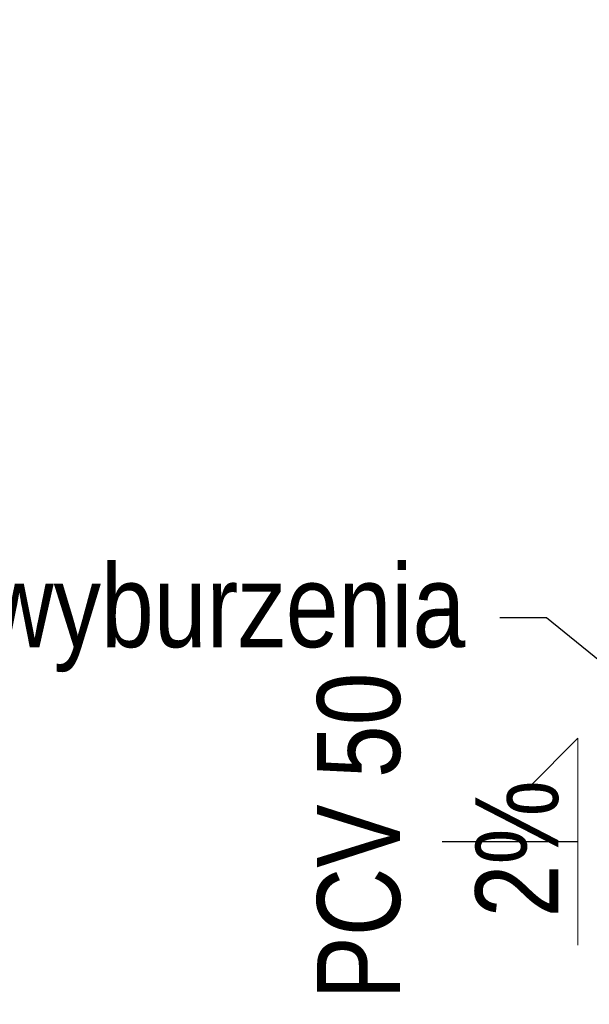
# Model space of a CAD drawing. Header units: centimetres. Extents: x 22052 to 56535, y 76485 to 78519.
# Tile 117 of 235: x 43171 to 43254, y 77868 to 78011. Entities that reach past the tile are written whole.
import ezdxf
from ezdxf import colors
from ezdxf.entities.mleader import LeaderData, LeaderLine
from ezdxf.math import Vec2, Vec3

# ---------------------------------------------------------------- set-up
doc = ezdxf.new("R2010")
doc.units = ezdxf.units.CM
doc.layers.add('IS_Opis', color=250, linetype='Continuous', lineweight=9)
doc.styles.add('styl1', font='ARIALN.TTF')

msp = doc.modelspace()

# ---------------------------------------------------------------- leaders
at = {"layer": 'IS_Opis'}
ml = msp.add_multileader_mtext('Standard', dxfattribs=at)
ml.set_content('\\A1;Neutralizator kondensatu dla kotłów o mocy Q=300kW np. Neutrakon typ 04/300  lub rówoważny', color=256, style='styl1')
ml.set_leader_properties()
ml.build(insert=Vec2(0, 0))
ml.multileader.update_dxf_attribs({"dogleg_length": 5, "arrow_head_size": 7.5})
ctx = ml.context
ctx.base_point, ctx.char_height, ctx.arrow_head_size, ctx.landing_gap_size, ctx.plane_origin = Vec3(43126.73, 78122.27), 12, 7.5, 5, Vec3(43422.26, 77640.62)
ctx.text_align_type = 2
notes = []
notes.append((ctx, [(0, (1, 1, 0), (43371.21, 78122.27), (-1, 0), 6.77, [(0, [(43371.21, 78004.15)], 0, [])])]))
ctx.mtext.insert, ctx.mtext.width, ctx.mtext.defined_height, ctx.mtext.alignment, ctx.mtext.flow_direction = Vec3(43359.44, 78130.03), 244.9617, 76.92, 3, 5
ctx.mtext.has_bg_fill, ctx.mtext.bg_color, ctx.mtext.bg_scale_factor, ctx.mtext.bg_transparency, ctx.mtext.use_window_bg_color = 1, -1027028792, 1.5, 0, 1
ml = msp.add_multileader_mtext('Standard', dxfattribs=at)
ml.set_content('Istniejącą ściana działowa do wyburzenia', color=256, style='styl1')
ml.set_leader_properties()
ml.build(insert=Vec2(0, 0))
ml.multileader.update_dxf_attribs({"dogleg_length": 5, "arrow_head_size": 7.5})
ctx = ml.context
ctx.base_point, ctx.char_height, ctx.arrow_head_size, ctx.landing_gap_size, ctx.plane_origin = Vec3(42981.23, 77924.41), 12, 7.5, 5, Vec3(43353.83, 77548.77)
ctx.text_align_type = 2
notes.append((ctx, [(0, (1, 1, 0), (43247.51, 77924.41), (-1, 0), 6.77, [(0, [(43302.78, 77879.52)], 0, [])])]))
ctx.mtext.insert, ctx.mtext.width, ctx.mtext.defined_height, ctx.mtext.alignment, ctx.mtext.flow_direction = Vec3(43235.74, 77932.17), 252.0598, 76.92, 3, 5
ctx.mtext.has_bg_fill, ctx.mtext.bg_color, ctx.mtext.bg_scale_factor, ctx.mtext.bg_transparency, ctx.mtext.use_window_bg_color = 1, -1027028792, 1.5, 0, 1
for ctx, leaders in notes:
    for number, flags, end, landing, length, lines in leaders:
        leader = LeaderData()
        leader.index, (leader.has_last_leader_line, leader.has_dogleg_vector, leader.attachment_direction) = number, flags
        leader.last_leader_point, leader.dogleg_vector, leader.dogleg_length = Vec3(end), Vec3(landing), length
        for number, points, colour, breaks in lines:
            line = LeaderLine()
            line.index, line.vertices, line.color, line.breaks = number, Vec3.list(points), colors.encode_raw_color(colour), breaks
            leader.lines.append(line)
        ctx.leaders.append(leader)

# ---------------------------------------------------------------- next in the draw order: linework, layer by layer
at = {"layer": 'Defpoints', "ltscale": 2}
msp.add_line((43252.04, 77891.98), (43232.4, 77891.98), dxfattribs=at)
at = {"layer": 'IS_Opis', "ltscale": 2}
for q in [(43244.97, 77899.91), (43252.04, 77876.98)]:
    msp.add_line((43252.04, 77906.98), q, dxfattribs=at)

# ---------------------------------------------------------------- next in the draw order: texts
at = {"layer": 'IS_Opis', "ltscale": 2, "insert": (43214.29, 77919.27), "char_height": 12, "attachment_point": 3, "rotation": 90, "style": 'styl1'}
msp.add_mtext_dynamic_manual_height_columns('\\pxqc;PCV 50', width=52.9092, gutter_width=12.5, heights=[0], dxfattribs=at)
at = {"layer": 'IS_Opis', "insert": (43249.3, 77881.03), "char_height": 12, "attachment_point": 7, "rotation": 90, "style": 'styl1'}
msp.add_mtext('2%', dxfattribs=at)

doc.saveas('drawing.dxf')
